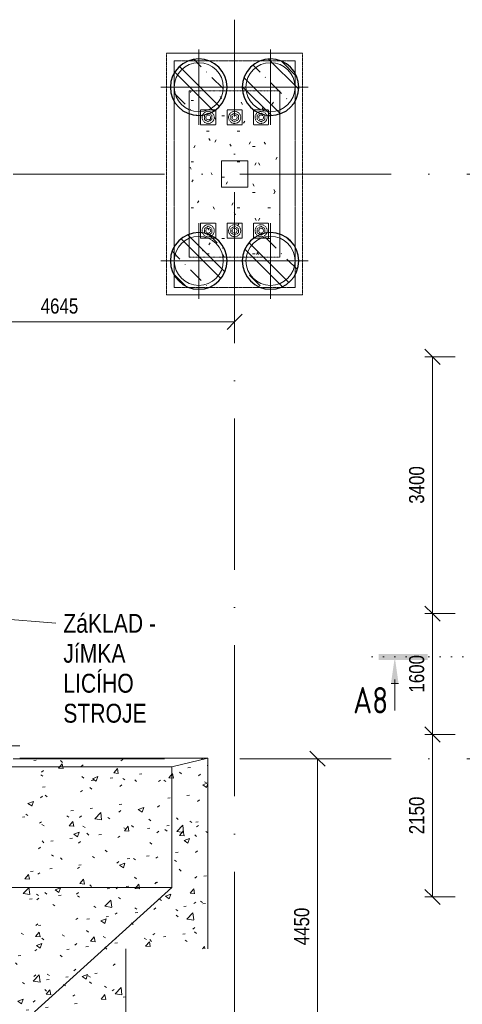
# Model space of a CAD drawing. Header units: millimetres. Extents: x 75701 to 402820, y 135 to 33652.
# Tile 35 of 52: x 343864 to 349721, y 17498 to 30534. Entities that reach past the tile are written whole.
import ezdxf

# ---------------------------------------------------------------- set-up
doc = ezdxf.new("R2010")
doc.units = ezdxf.units.MM
for name, pattern in [('A_CARA_15', [7.6, 5, -1.3, 0, -1.3]), ('B_CARA_12', [2.6, 1, -0.8, 0, -0.8]), ('Tečkovaná 1_5mm', [150, 0, -150]), ('Čerchovaná 20mm', [3000, 2000, -500, 0, -500])]:
    doc.linetypes.add(name, pattern=pattern)
for name, color, linetype, lineweight in [('CA_KOTY', 3, 'Continuous', 9), ('CA_KOTY-100', 3, 'Continuous', 9), ('CA_OSY', 5, 'A_CARA_15', 9), ('CA_POHHRA18', 9, 'Continuous', 9), ('CA_REZYZNACKY', 1, 'Continuous', 9), ('CA_TEXT25', 7, 'Continuous', 9), ('CA_ZAKLADY25', 7, 'Continuous', 13), ('CA_ZAKLADY5', 1, 'Continuous', 25), ('Konstrukční přípoje', 7, 'Continuous', 13), ('Terénní útvar', 7, 'Continuous', 13)]:
    doc.layers.add(name, color=color, linetype=linetype, lineweight=lineweight)
doc.styles.add('Arial_2', font='arial.ttf', dxfattribs={"width": 0.8, "height": 200})
doc.styles.add('Arial_3', font='arial.ttf', dxfattribs={"width": 0.8, "height": 250})
doc.styles.add('ISOCPEUR_B', font='txt', dxfattribs={"width": 0.8, "height": 350})
doc.dimstyles.new('HP_Přímá_-_2_mm_Ariel_1-100', dxfattribs={"dimscale": 304.8, "dimtxt": 204.05188, "dimasz": 0.656168, "dimexe": 0.328084, "dimexo": 0.0625, "dimgap": 0.164042, "dimtad": 1, "dimdec": 0, "dimzin": 0, "dimdsep": 46, "dimtxsty": 'Arial_2', "dimblk1": 'OBLIQUE', "dimblk2": 'OBLIQUE', "dimsah": 1, "dimcen": 0.09, "dimazin": 0, "dimtfac": 1, "dimtdec": 4, "dimtix": 1, "dimtmove": 0, "dimatfit": 3, "dimfxl": 0.984252, "dimfxlon": 1, "dimtvp": 1, "dimtolj": 1, "dimtzin": 0, "dimarcsym": 2})
pattern_1 = [(135, (244938.9, 0), (-353.5534, -353.5534), []), (135, (245080.3, 0), (-353.5534, -353.5534), []), (135, (245363.14, 0), (-494.9747, -212.132), [200, -100, 3.353, -96.647])]
pattern_2 = [(50, (244938.9, 0), (728.7365, -63.7558), [76.2, -838.2]), (355, (244938.9, 0), (-140.9716, 764.2276), [60.96, -670.56]), (100.451, (244999.6, -5.3), (587.77, 700.4668), [64.76, -712.36]), (46.184, (244938.9, 203.2), (1084.316, -168.171), [114.3, -1257.3]), (96.636, (245029.2, 189.2), (949.61, 989.71), [97.14, -1068.54]), (351.184, (244938.9, 203.2), (949.62, 989.701), [91.44, -1005.84]), (21, (245040.5, 152.4), (606.458, -409.0606), [76.2, -838.2]), (326, (245040.5, 152.4), (247.2083, 736.753), [60.96, -670.56]), (71.451, (245091, 118.3), (853.6683, 327.6855), [64.76, -712.36]), (37.5, (244938.88, 0), (12.3547, 338.2201), [33.528, -628.904, 33.528, -647.192, -673.1]), (37.5, (244938.88, 0), (12.3547, 338.2201), [-1343.152, 33.528, -639.572]), (7.5, (244938.88, 0), (267.2789, 400.7221), [33.528, -354.584, 33.528, -613.664, -256.54]), (7.5, (244938.88, 0), (267.2789, 400.7221), [-1035.304, 33.528, -223.012]), (327.5, (244712.3, 0), (542.3633, -22.91534), [33.528, -220.472, 33.528, -758.952, -1051.56]), (327.5, (244712.3, 0), (542.3633, -22.91534), [-1046.48, 33.528, -1018.032]), (317.5, (244610.7, 0), (592.517, 101.707), [33.528, -296.672, 33.528, -492.76, -746.76]), (317.5, (244610.7, 0), (592.517, 101.707), [-856.488, 33.528, -713.232])]

# ---------------------------------------------------------------- blocks, each defined once
blk = doc.blocks.new('M_Šroub HPM-E - 64_E-1759689-PŮDORYS ZÁKLADŮ PECE V ÚROVNI -3_400')
at = {"layer": 'Konstrukční přípoje', "color": 253, "linetype": 'B_CARA_12'}
for p, q in [((100, 100), (-100, 100)), ((-100, 100), (-100, -100)), ((-100, -100), (-100, 100)), ((-100, 100), (100, 100)), ((0, 58), (-50, 29)), ((0, 58), (-50, 29)), ((-50, 29), (0, 58)), ((0, 58), (-50, 29)), ((-50, 29), (-50, -29)), ((-50, 29), (-50, -29)), ((-50, -29), (-50, 29)), ((-50, 29), (-50, -29)), ((50, 29), (0, 58)), ((50, 29), (0, 58)), ((0, 58), (50, 29)), ((50, 29), (0, 58)), ((50, -29), (50, 29)), ((50, -29), (50, 29)), ((50, 29), (50, -29)), ((50, -29), (50, 29)), ((100, -100), (100, 100)), ((100, 100), (100, -100)), ((-100, -100), (100, -100)), ((100, -100), (-100, -100)), ((-50, -29), (0, -58)), ((-50, -29), (0, -58)), ((0, -58), (-50, -29)), ((-50, -29), (0, -58)), ((0, -58), (50, -29)), ((0, -58), (50, -29)), ((50, -29), (0, -58)), ((0, -58), (50, -29))]:
    blk.add_line(p, q, dxfattribs=at)
for radius, start, end in [(80, 360, 180), (80, 0, 180), (80, 360, 180), (80, 0, 180), (32, 0, 180), (32, 360, 180), (32, 0, 180), (32, 0, 180), (32, 0, 180), (32, 0, 180), (32, 0, 180), (32, 0, 180), (80, 180, 360), (80, 180, 360), (80, 180, 360), (80, 180, 360), (32, 180, 360), (32, 180, 360), (32, 180, 360), (32, 180, 360), (32, 180, 360), (32, 180, 360), (32, 180, 360), (32, 180, 360)]:
    blk.add_arc((0, 0), radius, start, end, dxfattribs=at)
blk = doc.blocks.new('M_Šroub HPM-E - 64_E-1789374-PŮDORYS ZÁKLADŮ PECE V ÚROVNI -3_400')
at = {"layer": 'Konstrukční přípoje', "color": 253, "linetype": 'B_CARA_12'}
for p, q in [((100, 100), (-100, 100)), ((-100, 100), (-100, -100)), ((-100, -100), (-100, 100)), ((-100, 100), (100, 100)), ((0, 58), (-50, 29)), ((0, 58), (-50, 29)), ((-50, 29), (0, 58)), ((0, 58), (-50, 29)), ((-50, 29), (-50, -29)), ((-50, 29), (-50, -29)), ((-50, -29), (-50, 29)), ((-50, 29), (-50, -29)), ((50, 29), (0, 58)), ((50, 29), (0, 58)), ((0, 58), (50, 29)), ((50, 29), (0, 58)), ((50, -29), (50, 29)), ((50, -29), (50, 29)), ((50, 29), (50, -29)), ((50, -29), (50, 29)), ((100, -100), (100, 100)), ((100, 100), (100, -100)), ((-100, -100), (100, -100)), ((100, -100), (-100, -100)), ((-50, -29), (0, -58)), ((-50, -29), (0, -58)), ((0, -58), (-50, -29)), ((-50, -29), (0, -58)), ((0, -58), (50, -29)), ((0, -58), (50, -29)), ((50, -29), (0, -58)), ((0, -58), (50, -29))]:
    blk.add_line(p, q, dxfattribs=at)
for radius, start, end in [(80, 0, 180), (80, 0, 180), (80, 180, 360), (80, 180, 0), (32, 0, 180), (32, 0, 180), (32, 0, 180), (32, 0, 180), (32, 0, 180), (32, 0, 180), (32, 180, 360), (32, 180, 360), (32, 180, 360), (32, 180, 0), (32, 180, 360), (32, 180, 360)]:
    blk.add_arc((0, 0), radius, start, end, dxfattribs=at)
blk = doc.blocks.new('pilota 600 mm - D_750_650-2142284-PŮDORYS ZÁKLADŮ PECE V ÚROVNI -3_400')
at = {"layer": 'CA_POHHRA18'}
for q in [(0, 500), (-500, 0), (0, -500), (500, 0)]:
    blk.add_line((0, 0), q, dxfattribs=at)
blk = doc.blocks.new('pilota 600 mm - D_750_650-2142285-PŮDORYS ZÁKLADŮ PECE V ÚROVNI -3_400')
at = {"layer": 'CA_POHHRA18'}
for q in [(0, 500), (-500, 0), (500, 0), (0, -500)]:
    blk.add_line((0, 0), q, dxfattribs=at)
blk = doc.blocks.new('Řez - Номер узла_ спереди-2820152-PŮDORYS ZÁKLADŮ PECE V ÚROVNI -3_400')
at = {"layer": 'CA_REZYZNACKY'}
for points in [[(7.33, 0.4), (7.33, -0.39), (0.87, -0.39), (0.87, 0.4)], [(3.5, -3.53), (2.5, -3.53), (3, 0)]]:
    blk.add_hatch(color=256, dxfattribs=at).paths.add_polyline_path(points)
for p, q in [((2.5, -3.53), (3.5, -3.53)), ((3, -3), (3, -7.1))]:
    blk.add_line(p, q, dxfattribs=at)
blk = doc.blocks.new('DIMBLOCK158-PŮDORYS ZÁKLADŮ PECE V ÚROVNI -3_400')
at = {"layer": 'CA_KOTY-100'}
for p, q in [((346709, 26533), (346709, 26833)), ((342064, 26533), (342164, 26633)), ((342064, 26533), (342064, 26633)), ((346709, 26533), (346809, 26633)), ((342064, 26533), (341964, 26433)), ((342064, 26533), (346709, 26533)), ((342064, 26533), (342064, 23119)), ((346709, 26533), (346609, 26433)), ((346709, 26533), (346709, 26433))]:
    blk.add_line(p, q, dxfattribs=at)
at = {"layer": 'CA_KOTY-100', "color": 0, "insert": (344142, 26843), "char_height": 200, "width": 587.67, "attachment_point": 1, "line_spacing_factor": 0.941778, "style": 'Arial_2'}
blk.add_mtext('4645', dxfattribs=at)
blk = doc.blocks.new('_Oblique')
at = {"color": 0, "linetype": 'ByBlock', "lineweight": -2}
blk.add_line((-0.5, -0.5), (0.5, 0.5), dxfattribs=at)
blk = doc.blocks.new('DIMBLOCK167-PŮDORYS ZÁKLADŮ PECE V ÚROVNI -3_400')
at = {"layer": 'CA_KOTY-100'}
for p, q in [((347806, 20750), (347506, 20750)), ((347806, 20750), (347706, 20850)), ((347806, 16300), (347806, 20750)), ((347806, 20750), (347906, 20650)), ((347806, 20750), (347906, 20750)), ((347806, 16300), (344757, 16300)), ((347806, 16300), (347706, 16400)), ((347806, 16300), (347906, 16200)), ((347806, 16300), (347906, 16300))]:
    blk.add_line(p, q, dxfattribs=at)
at = {"layer": 'CA_KOTY-100', "color": 0, "insert": (347496, 18280), "char_height": 200, "width": 587.67, "attachment_point": 1, "rotation": 90, "line_spacing_factor": 0.941778, "style": 'Arial_2'}
blk.add_mtext('4450', dxfattribs=at)
blk = doc.blocks.new('DIMBLOCK214-PŮDORYS ZÁKLADŮ PECE V ÚROVNI -3_400')
at = {"layer": 'CA_KOTY-100'}
for p, q in [((349327, 21070), (349227, 21170)), ((349327, 21070), (349227, 21070)), ((349327, 18920), (349327, 21070)), ((349327, 21070), (349427, 20970)), ((349327, 21070), (349627, 21070)), ((349327, 18920), (349227, 19020)), ((349327, 18920), (349227, 18920)), ((349327, 18920), (349427, 18820)), ((349327, 18920), (349627, 18920))]:
    blk.add_line(p, q, dxfattribs=at)
at = {"layer": 'CA_KOTY-100', "color": 0, "insert": (349017, 19750), "char_height": 200, "width": 587.67, "attachment_point": 1, "rotation": 90, "line_spacing_factor": 0.941778, "style": 'Arial_2'}
blk.add_mtext('2150', dxfattribs=at)
blk = doc.blocks.new('DIMBLOCK215-PŮDORYS ZÁKLADŮ PECE V ÚROVNI -3_400')
at = {"layer": 'CA_KOTY-100'}
for p, q in [((349327, 22670), (349227, 22770)), ((349327, 22670), (349227, 22670)), ((349327, 21070), (349327, 22670)), ((349327, 22670), (349427, 22570)), ((349327, 22670), (349627, 22670)), ((349327, 21070), (349227, 21170)), ((349327, 21070), (349227, 21070)), ((349327, 21070), (349427, 20970)), ((349327, 21070), (349627, 21070))]:
    blk.add_line(p, q, dxfattribs=at)
at = {"layer": 'CA_KOTY-100', "color": 0, "insert": (349017, 21625), "char_height": 200, "width": 587.67, "attachment_point": 1, "rotation": 90, "line_spacing_factor": 0.941778, "style": 'Arial_2'}
blk.add_mtext('1600', dxfattribs=at)
blk = doc.blocks.new('DIMBLOCK216-PŮDORYS ZÁKLADŮ PECE V ÚROVNI -3_400')
at = {"layer": 'CA_KOTY-100'}
for p, q in [((349327, 26070), (349227, 26170)), ((349327, 26070), (349227, 26070)), ((349327, 22670), (349327, 26070)), ((349327, 26070), (349427, 25970)), ((349327, 26070), (349627, 26070)), ((349327, 22670), (349227, 22770)), ((349327, 22670), (349227, 22670)), ((349327, 22670), (349427, 22570)), ((349327, 22670), (349627, 22670))]:
    blk.add_line(p, q, dxfattribs=at)
at = {"layer": 'CA_KOTY-100', "color": 0, "insert": (349017, 24125), "char_height": 200, "width": 587.67, "attachment_point": 1, "rotation": 90, "line_spacing_factor": 0.941778, "style": 'Arial_2'}
blk.add_mtext('3400', dxfattribs=at)

msp = doc.modelspace()

# ---------------------------------------------------------------- hatches: boundary and pattern name
at = {"layer": 'CA_ZAKLADY25', "lineweight": 9}
h = msp.add_hatch(dxfattribs=at)
h.set_pattern_fill('FP_8', color=256, style=0, pattern_type=2)
h.set_pattern_definition(pattern_1)
h.paths.add_polyline_path([(346233.9, 29264.9), (346299, 29270.6), (346362.2, 29287.5), (346421.4, 29315.1), (346475, 29352.6), (346521.2, 29398.8), (346558.7, 29452.4), (346586.3, 29511.6), (346603.2, 29574.8), (346608.9, 29639.9), (346603.2, 29705), (346586.3, 29768.1), (346558.7, 29827.4), (346521.2, 29880.9), (346475, 29927.1), (346421.4, 29964.6), (346362.2, 29992.3), (346299, 30009.2), (346233.9, 30014.9), (346168.8, 30009.2), (346105.7, 29992.3), (346046.4, 29964.6), (345992.9, 29927.1), (345946.7, 29880.9), (345909.2, 29827.4), (345881.5, 29768.1), (345864.6, 29705), (345858.9, 29639.9), (345864.6, 29574.8), (345881.5, 29511.6), (345909.2, 29452.4), (345946.7, 29398.8), (345992.9, 29352.6), (346046.4, 29315.1), (346105.7, 29287.5), (346168.8, 29270.6)])
h = msp.add_hatch(dxfattribs=at)
h.set_pattern_fill('FP_8', color=256, style=0, pattern_type=2)
h.set_pattern_definition(pattern_1)
h.paths.add_polyline_path([(347183.9, 29264.9), (347249, 29270.6), (347312.2, 29287.5), (347371.4, 29315.1), (347425, 29352.6), (347471.2, 29398.8), (347508.7, 29452.4), (347536.3, 29511.6), (347553.2, 29574.8), (347558.9, 29639.9), (347553.2, 29705), (347536.3, 29768.1), (347508.7, 29827.4), (347471.2, 29880.9), (347425, 29927.1), (347371.4, 29964.6), (347312.2, 29992.3), (347249, 30009.2), (347183.9, 30014.9), (347118.8, 30009.2), (347055.7, 29992.3), (346996.4, 29964.6), (346942.9, 29927.1), (346896.7, 29880.9), (346859.2, 29827.4), (346831.5, 29768.1), (346814.6, 29705), (346808.9, 29639.9), (346814.6, 29574.8), (346831.5, 29511.6), (346859.2, 29452.4), (346896.7, 29398.8), (346942.9, 29352.6), (346996.4, 29315.1), (347055.7, 29287.5), (347118.8, 29270.6)])
at = {"layer": 'CA_ZAKLADY25', "linetype": 'B_CARA_12', "lineweight": 9}
h = msp.add_hatch(dxfattribs=at)
h.set_pattern_fill('FP_1', color=256, style=0, pattern_type=2)
h.set_pattern_definition([(0, (244938.88, 0), (812.8, 203.2), [33.528, -576.072, 33.528, -576.072, -3251.2]), (0, (244938.88, 0), (812.8, 203.2), [-1219.2, 33.528, -1185.672, 33.528, -576.072, -1422.4]), (0, (244938.88, 0), (812.8, 203.2), [-3048, 33.528, -372.872, 33.528, -982.472]), (120, (245243.68, 101.6), (-582.37636, 602.30545), [33.528, -576.072, 33.528, -576.072, -3251.2]), (120, (245243.68, 101.6), (-582.37636, 602.30545), [-1219.2, 33.528, -1185.672, 33.528, -576.072, -1422.4]), (120, (245243.68, 101.6), (-582.37636, 602.30545), [-3048, 33.528, -372.872, 33.528, -982.472]), (240, (245345.28, 508), (-230.42364, -805.50545), [33.528, -576.072, 33.528, -576.072, -3251.2]), (240, (245345.28, 508), (-230.42364, -805.50545), [-1219.2, 33.528, -1185.672, 33.528, -576.072, -1422.4]), (240, (245345.28, 508), (-230.42364, -805.50545), [-3048, 33.528, -372.872, 33.528, -982.472])])
h.paths.add_polyline_path([(347308.9, 27389.9), (347308.9, 29589.9), (346108.9, 29589.9), (346108.9, 27389.9), (346611.7, 27389.9)])
at = {"layer": 'CA_ZAKLADY25', "lineweight": 9}
h = msp.add_hatch(dxfattribs=at)
h.set_pattern_fill('FP_8', color=256, style=0, pattern_type=2)
h.set_pattern_definition(pattern_1)
h.paths.add_polyline_path([(346233.9, 26964.9), (346299, 26970.6), (346362.2, 26987.5), (346421.4, 27015.1), (346475, 27052.6), (346521.2, 27098.8), (346558.7, 27152.4), (346586.3, 27211.6), (346603.2, 27274.8), (346608.9, 27339.9), (346603.2, 27405), (346586.3, 27468.1), (346558.7, 27527.4), (346521.2, 27580.9), (346475, 27627.1), (346421.4, 27664.6), (346362.2, 27692.3), (346299, 27709.2), (346233.9, 27714.9), (346168.8, 27709.2), (346105.7, 27692.3), (346046.4, 27664.6), (345992.9, 27627.1), (345946.7, 27580.9), (345909.2, 27527.4), (345881.5, 27468.1), (345864.6, 27405), (345858.9, 27339.9), (345865.7, 27270.7), (345881.5, 27211.6), (345909.2, 27152.4), (345946.7, 27098.8), (345992.9, 27052.6), (346046.4, 27015.1), (346105.7, 26987.5), (346168.8, 26970.6)])
h = msp.add_hatch(dxfattribs=at)
h.set_pattern_fill('FP_8', color=256, style=0, pattern_type=2)
h.set_pattern_definition(pattern_1)
h.paths.add_polyline_path([(347183.9, 26964.9), (347249, 26970.6), (347312.2, 26987.5), (347371.4, 27015.1), (347425, 27052.6), (347471.2, 27098.8), (347508.7, 27152.4), (347536.3, 27211.6), (347553.2, 27274.8), (347558.9, 27339.9), (347553.2, 27405), (347536.3, 27468.1), (347508.7, 27527.4), (347471.2, 27580.9), (347425, 27627.1), (347371.4, 27664.6), (347312.2, 27692.3), (347249, 27709.2), (347183.9, 27714.9), (347118.8, 27709.2), (347055.7, 27692.3), (346996.4, 27664.6), (346942.9, 27627.1), (346896.7, 27580.9), (346859.2, 27527.4), (346831.5, 27468.1), (346814.6, 27405), (346808.9, 27339.9), (346815.7, 27270.7), (346831.5, 27211.6), (346859.2, 27152.4), (346896.7, 27098.8), (346942.9, 27052.6), (346996.4, 27015.1), (347055.7, 26987.5), (347118.8, 26970.6)])
at = {"layer": 'Terénní útvar', "lineweight": 9}
h = msp.add_hatch(dxfattribs=at)
h.set_pattern_fill('FP_15', color=50, style=0, pattern_type=2)
h.set_pattern_definition(pattern_2)
h.paths.add_polyline_path([(346355.5, 18234.5), (346355.5, 20758.5), (343864.5, 20758.5), (343864.5, 18234.5)])
h = msp.add_hatch(dxfattribs=at)
h.set_pattern_fill('FP_15', color=50, style=0, pattern_type=2)
h.set_pattern_definition(pattern_2)
h.paths.add_polyline_path([(338146.9, 11487.8), (345271, 11487.8), (345271, 18234.5), (338146.9, 18234.5), (338146.9, 15421.9)])
h.paths.add_polyline_path([(339958.9, 13299.9), (339958.9, 16799.9), (343458.9, 16799.9), (343458.9, 13299.9)])

# ---------------------------------------------------------------- linework, layer by layer
at = {"layer": 'CA_OSY', "linetype": 'Čerchovaná 20mm'}
for p, q in [((346708.9, 11252), (346708.9, 30533.9)), ((322778.5, 28489.9), (401821.8, 28489.9)), ((322778.5, 20749.9), (401821.8, 20749.9))]:
    msp.add_line(p, q, dxfattribs=at)
at = {"layer": 'CA_REZYZNACKY', "linetype": 'Tečkovaná 1_5mm'}
msp.add_line((348528.2, 22097.6), (398977.2, 22097.6), dxfattribs=at)
at = {"layer": 'CA_TEXT25', "color": 50}
msp.add_line((341886.9, 22751.3), (344341.7, 22542.3), dxfattribs=at)
at = {"layer": 'CA_ZAKLADY25', "linetype": 'B_CARA_12', "lineweight": 9}
for p, q in [((345808.9, 26889.9), (345808.9, 30089.9)), ((345808.9, 30089.9), (347608.9, 30089.9)), ((347608.9, 30089.9), (345808.9, 30089.9)), ((345808.9, 30089.9), (345808.9, 26889.9)), ((347608.9, 30089.9), (347608.9, 26889.9)), ((347608.9, 26889.9), (347608.9, 30089.9)), ((347608.9, 26889.9), (345808.9, 26889.9)), ((345808.9, 26889.9), (347608.9, 26889.9))]:
    msp.add_line(p, q, dxfattribs=at)
at = {"layer": 'CA_ZAKLADY25', "linetype": 'B_CARA_12'}
for p, q in [((347508.9, 29989.9), (345908.9, 29989.9)), ((345908.9, 29989.9), (345908.9, 26989.9)), ((345908.9, 26989.9), (345908.9, 29989.9)), ((345908.9, 29989.9), (347508.9, 29989.9)), ((347508.9, 26989.9), (347508.9, 29989.9)), ((347508.9, 29989.9), (347508.9, 26989.9)), ((346108.9, 29589.9), (347308.9, 29589.9)), ((346108.9, 27389.9), (346108.9, 29589.9)), ((346108.9, 29589.9), (346108.9, 27389.9)), ((347308.9, 29589.9), (346108.9, 29589.9)), ((347308.9, 29589.9), (347308.9, 27389.9)), ((347308.9, 27389.9), (347308.9, 29589.9)), ((346533.9, 28664.9), (346883.9, 28664.9)), ((346533.9, 28314.9), (346533.9, 28664.9)), ((346883.9, 28664.9), (346533.9, 28664.9)), ((346533.9, 28664.9), (346533.9, 28314.9)), ((346883.9, 28664.9), (346883.9, 28314.9)), ((346883.9, 28314.9), (346883.9, 28664.9)), ((346883.9, 28314.9), (346533.9, 28314.9)), ((346533.9, 28314.9), (346883.9, 28314.9)), ((347308.9, 27389.9), (346108.9, 27389.9)), ((346108.9, 27389.9), (347308.9, 27389.9)), ((345908.9, 26989.9), (347508.9, 26989.9)), ((347508.9, 26989.9), (345908.9, 26989.9))]:
    msp.add_line(p, q, dxfattribs=at)
at = {"layer": 'CA_ZAKLADY25', "lineweight": 9}
for centre, radius, start, end in [((346233.9, 29639.9), 375, 0, 180), ((347183.9, 29639.9), 375, 0, 180), ((346233.9, 29639.9), 325, 90, 270), ((346233.9, 29639.9), 325, 90, 270), ((346233.9, 29639.9), 325, 270, 90), ((346233.9, 29639.9), 325, 270, 90), ((347183.9, 29639.9), 325, 90, 270), ((347183.9, 29639.9), 325, 90, 270), ((347183.9, 29639.9), 325, 270, 90), ((347183.9, 29639.9), 325, 270, 90), ((346233.9, 29639.9), 375, 180, 360), ((347183.9, 29639.9), 375, 180, 0), ((346233.9, 27339.9), 375, 0, 180), ((346233.9, 27339.9), 325, 90, 270), ((346233.9, 27339.9), 325, 90, 270), ((346233.9, 27339.9), 325, 270, 90), ((346233.9, 27339.9), 325, 270, 90), ((347183.9, 27339.9), 375, 0, 180), ((347183.9, 27339.9), 325, 90, 270), ((347183.9, 27339.9), 325, 90, 270), ((347183.9, 27339.9), 325, 270, 90), ((347183.9, 27339.9), 325, 270, 90), ((346233.9, 27339.9), 375, 180, 0), ((347183.9, 27339.9), 375, 180, 0)]:
    msp.add_arc(centre, radius, start, end, dxfattribs=at)
at = {"layer": 'CA_ZAKLADY5'}
for centre, start, end in [((346233.9, 29639.9), 0, 180), ((347183.9, 29639.9), 0, 180), ((346233.9, 29639.9), 180, 360), ((347183.9, 29639.9), 180, 0), ((346233.9, 27339.9), 0, 180), ((347183.9, 27339.9), 0, 180), ((346233.9, 27339.9), 180, 360), ((347183.9, 27339.9), 180, 0)]:
    msp.add_arc(centre, 375, start, end, dxfattribs=at)
at = {"layer": 'Terénní útvar'}
for p, q in [((343676.9, 20921.4), (343864.5, 20921.4)), ((346355.5, 20758.5), (343864.5, 20758.5)), ((345877, 20642.2), (346355.5, 20758.5)), ((346355.5, 20758.5), (346355.5, 18234.5)), ((342781.5, 20642.2), (345877, 20642.2)), ((345877, 19045.3), (345877, 20642.2)), ((336523.9, 19045.3), (345877, 19045.3)), ((344058.9, 17399.9), (345877, 19045.3)), ((345271, 11487.8), (345271, 18234.5))]:
    msp.add_line(p, q, dxfattribs=at)

# ---------------------------------------------------------------- block references
at = {"layer": 'CA_POHHRA18'}
for name, p in [('pilota 600 mm - D_750_650-2142284-PŮDORYS ZÁKLADŮ PECE V ÚROVNI -3_400', (346233.9, 29639.9)), ('pilota 600 mm - D_750_650-2142285-PŮDORYS ZÁKLADŮ PECE V ÚROVNI -3_400', (346233.9, 27339.9))]:
    msp.add_blockref(name, p, dxfattribs=at)
at = {"layer": 'CA_POHHRA18', "rotation": 180}
for name, p in [('pilota 600 mm - D_750_650-2142285-PŮDORYS ZÁKLADŮ PECE V ÚROVNI -3_400', (347183.9, 29639.9)), ('pilota 600 mm - D_750_650-2142284-PŮDORYS ZÁKLADŮ PECE V ÚROVNI -3_400', (347183.9, 27339.9))]:
    msp.add_blockref(name, p, dxfattribs=at)
at = {"layer": 'CA_REZYZNACKY', "xscale": 99.99999999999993, "yscale": 99.99999999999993, "zscale": 99.99999999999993}
msp.add_blockref('Řez - Номер узла_ спереди-2820152-PŮDORYS ZÁKLADŮ PECE V ÚROVNI -3_400', (348528.2, 22097.6), dxfattribs=at)
at = {"layer": 'Konstrukční přípoje', "color": 253, "linetype": 'B_CARA_12'}
for name, p in [('M_Šroub HPM-E - 64_E-1759689-PŮDORYS ZÁKLADŮ PECE V ÚROVNI -3_400', (346358.9, 29239.9)), ('M_Šroub HPM-E - 64_E-1759689-PŮDORYS ZÁKLADŮ PECE V ÚROVNI -3_400', (346708.9, 29239.9)), ('M_Šroub HPM-E - 64_E-1759689-PŮDORYS ZÁKLADŮ PECE V ÚROVNI -3_400', (347058.9, 29239.9)), ('M_Šroub HPM-E - 64_E-1789374-PŮDORYS ZÁKLADŮ PECE V ÚROVNI -3_400', (346358.9, 27739.9)), ('M_Šroub HPM-E - 64_E-1789374-PŮDORYS ZÁKLADŮ PECE V ÚROVNI -3_400', (346708.9, 27739.9)), ('M_Šroub HPM-E - 64_E-1789374-PŮDORYS ZÁKLADŮ PECE V ÚROVNI -3_400', (347058.9, 27739.9))]:
    msp.add_blockref(name, p, dxfattribs=at)

# ---------------------------------------------------------------- texts
at = {"layer": 'CA_REZYZNACKY', "insert": (348276.9, 21699), "char_height": 350, "width": 557.974, "attachment_point": 1, "style": 'ISOCPEUR_B'}
msp.add_mtext('A8', dxfattribs=at)
at = {"layer": 'CA_TEXT25', "char_height": 250, "attachment_point": 1, "style": 'Arial_3', "bg_fill": 3, "box_fill_scale": 1.25, "bg_fill_color": 256, "bg_fill_true_color": 13158600, "bg_fill_transparency": 0}
for s, insert, width in [('ZáKLAD - ', (344441.7, 22667.3), 1616.202), ('JíMKA ', (344441.7, 22270.4), 1090.295), ('STROJE', (344441.7, 21476.7), 1340.421)]:
    msp.add_mtext(s, dxfattribs=dict(at, insert=insert, width=width))

# ---------------------------------------------------------------- dimensions: what is measured, and where the dimension line sits
at = {"layer": 'CA_KOTY'}
dim = msp.add_linear_dim(base=(346708.9, 26533.5), p1=(342063.9, 23119.4), p2=(346708.9, 26833.5), dimstyle='HP_Přímá_-_2_mm_Ariel_1-100', override={"dimpost": '<>', "dimfxl": 5947.367849}, dxfattribs=at)
dim.commit()
dim.dimension.update_dxf_attribs({"geometry": 'DIMBLOCK158-PŮDORYS ZÁKLADŮ PECE V ÚROVNI -3_400', "text_midpoint": (344386.4, 26685.6)})
for base, p1, p2, override, picture, middle in [((349326.8, 26069.9), (349626.8, 22669.9), (349626.8, 26069.9), {"dimpost": '<>', "dimfxl": 3400}, 'DIMBLOCK216-PŮDORYS ZÁKLADŮ PECE V ÚROVNI -3_400', (349174.7, 24369.9)), ((349326.8, 22669.9), (349626.8, 21069.9), (349626.8, 22669.9), {"dimpost": '<>', "dimfxl": 1599.964229}, 'DIMBLOCK215-PŮDORYS ZÁKLADŮ PECE V ÚROVNI -3_400', (349174.7, 21869.9)), ((349326.8, 21069.9), (349626.8, 18919.9), (349626.8, 21069.9), {"dimpost": '<>', "dimfxl": 2150.035771}, 'DIMBLOCK214-PŮDORYS ZÁKLADŮ PECE V ÚROVNI -3_400', (349174.7, 19994.9)), ((347806, 20749.9), (344757.4, 16299.9), (347506, 20749.9), {"dimpost": '<>', "dimfxl": 5230.438915}, 'DIMBLOCK167-PŮDORYS ZÁKLADŮ PECE V ÚROVNI -3_400', (347653.9, 18524.9))]:
    dim = msp.add_linear_dim(base=base, p1=p1, p2=p2, angle=90, dimstyle='HP_Přímá_-_2_mm_Ariel_1-100', override=override, dxfattribs=at)
    dim.commit()
    dim.dimension.update_dxf_attribs({"geometry": picture, "text_midpoint": middle})

# ---------------------------------------------------------------- next in the draw order: texts
at = {"layer": 'CA_TEXT25', "insert": (344441.7, 21873.5), "char_height": 250, "width": 1224.978, "attachment_point": 1, "style": 'Arial_3', "bg_fill": 3, "box_fill_scale": 1.25, "bg_fill_color": 256, "bg_fill_true_color": 13158600, "bg_fill_transparency": 0}
msp.add_mtext('LICÍHO ', dxfattribs=at)

doc.saveas('drawing.dxf')
